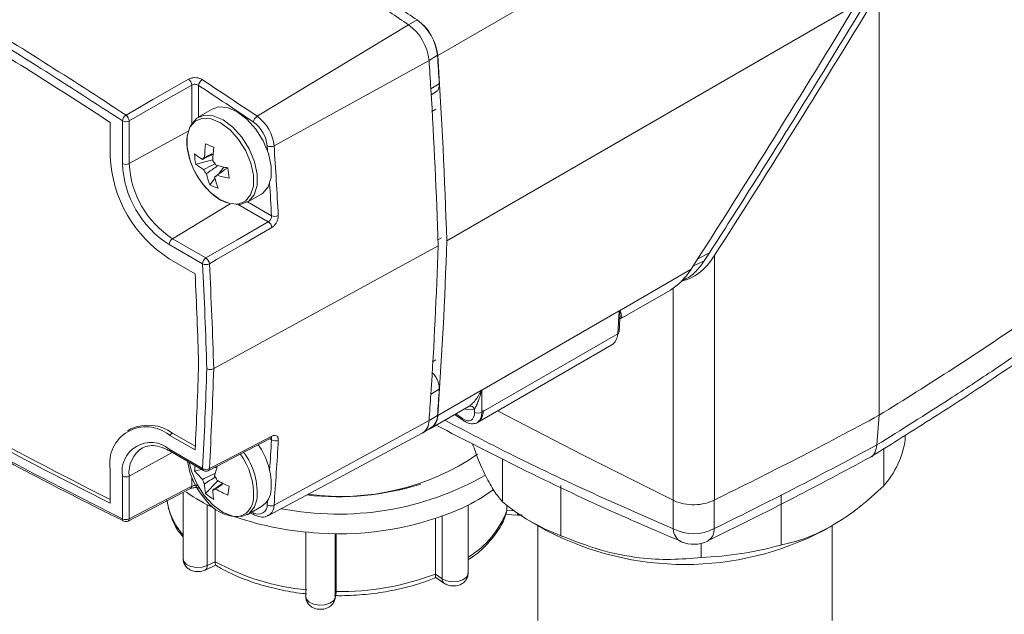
# Model space of a CAD drawing. Header units: millimetres. Extents: x -72 to 415, y 5 to 292.
# Tile 10 of 59: x 107 to 147, y 33 to 57. Entities that reach past the tile are written whole.
import ezdxf

# ---------------------------------------------------------------- set-up
doc = ezdxf.new("R2010")
doc.units = ezdxf.units.MM

msp = doc.modelspace()

# ---------------------------------------------------------------- linework, layer by layer
at = {"color": 8, "linetype": 'Continuous', "lineweight": 0}
for p, q in [((132.182, 60.169), (123.913, 55.395)), ((116.552, 52.916), (122.721, 56.647)), ((123.074, 56.841), (122.721, 56.647)), ((123.904, 55.4), (123.56, 55.191)), ((117.244, 51.715), (123.56, 55.191)), ((113.888, 54.188), (113.888, 52.605)), ((123.979, 54.24), (123.635, 54.031)), ((114.167, 52.885), (114.167, 54.171)), ((123.677, 53.113), (123.841, 53.208)), ((111.061, 52.724), (111.061, 50.985)), ((111.34, 50.983), (111.34, 52.722)), ((113.748, 52.302), (111.34, 50.983)), ((116.965, 51.704), (116.978, 51.514)), ((117.137, 48.861), (116.167, 49.421)), ((115.453, 49.35), (113.106, 47.925)), ((115.784, 49.32), (117.01, 48.612)), ((114.467, 47.139), (113.106, 47.925)), ((112.968, 47.682), (114.329, 46.897)), ((134.316, 46.798), (134.782, 47.016)), ((134.513, 47.102), (134.998, 47.354)), ((135.19, 37.272), (135.19, 47.225)), ((134.24, 46.676), (131.318, 44.99)), ((133.509, 45.902), (133.509, 37.271)), ((131.31, 44.988), (125.71, 41.755)), ((125.71, 41.748), (131.309, 44.981)), ((131.309, 44.981), (131.25, 44.048)), ((131.25, 44.048), (125.712, 40.851)), ((123.841, 42.986), (123.699, 42.901)), ((123.979, 41.794), (123.635, 41.584)), ((125.701, 41.747), (123.913, 40.715)), ((125.712, 40.851), (125.71, 41.748)), ((125.417, 40.987), (125.418, 40.858)), ((123.904, 40.721), (123.56, 40.511)), ((124.921, 40.594), (124.648, 40.781)), ((117.244, 37.065), (123.56, 40.511)), ((112.968, 39.922), (113.11, 40.004)), ((117.062, 39.767), (117.137, 39.724)), ((114.329, 38.563), (112.968, 39.348)), ((113.096, 39.207), (111.34, 38.245)), ((111.061, 38.247), (111.061, 36.508)), ((111.34, 36.506), (111.34, 38.245)), ((113.888, 38.199), (113.888, 37.831)), ((114.519, 37.081), (114.519, 34.602)), ((116.978, 37.255), (116.965, 37.08)), ((116.402, 36.753), (116.34, 36.783)), ((124.09, 36.606), (124.09, 34.064)), ((126.737, 36.848), (127.021, 36.832)), ((119.733, 35.905), (119.733, 33.298)), ((114.519, 34.602), (114.848, 34.758)), ((123.82, 34.254), (124.09, 34.064)), ((119.733, 33.298), (119.774, 33.543))]:
    msp.add_line(p, q, dxfattribs=at)
at = {"color": 7, "linetype": 'Continuous', "lineweight": 15}
for p, q in [((141.915, 40.729), (141.915, 58.021)), ((140.965, 57.473), (124.282, 47.842)), ((123.646, 53.793), (123.859, 53.925)), ((114.726, 53.208), (114.153, 52.878)), ((110.564, 51.272), (110.564, 52.665)), ((114.05, 50.969), (114.75, 51.141)), ((114.975, 50.56), (115.197, 50.842)), ((114.631, 50.122), (114.834, 50.38)), ((114.822, 50.434), (114.89, 50.481)), ((116.153, 49.413), (116.726, 49.744)), ((124.067, 47.966), (123.918, 47.879)), ((114.782, 42.627), (123.929, 47.638)), ((114.026, 46.498), (112.968, 47.108)), ((134.782, 47.016), (134.998, 47.354)), ((133.83, 46.198), (133.972, 46.264)), ((131.342, 44.646), (133.398, 45.833)), ((131.309, 44.122), (131.343, 44.664)), ((125.533, 40.437), (131.016, 43.602)), ((123.647, 40.204), (125.19, 41.094)), ((124.602, 40.755), (124.961, 40.509)), ((141.819, 39.516), (141.915, 40.729)), ((111.41, 40.172), (111.269, 40.091)), ((123.306, 40.007), (123.652, 40.222)), ((112.968, 39.922), (114.026, 39.312)), ((113.11, 40.004), (114.034, 39.471)), ((114.562, 38.467), (117.106, 39.79)), ((117.014, 36.638), (123.281, 39.993)), ((142.971, 39.911), (142.971, 39.737)), ((142.098, 37.854), (142.098, 39.363)), ((113.01, 39.257), (114.37, 38.471)), ((126.551, 37.196), (126.551, 38.946)), ((110.564, 37.141), (110.564, 38.534)), ((113.709, 38.853), (113.81, 38.414)), ((114.775, 38.578), (114.912, 38.598)), ((114.005, 38.467), (114.304, 38.51)), ((111.295, 36.412), (113.842, 37.738)), ((114.449, 37.541), (114.948, 38.06)), ((128.938, 37.86), (128.938, 35.818)), ((113.538, 37.579), (113.538, 34.87)), ((137.914, 37.48), (137.914, 35.439)), ((112.875, 37.263), (112.922, 37.017)), ((116.153, 36.675), (116.726, 37.006)), ((125.154, 34.284), (125.154, 37.064)), ((126.737, 37.045), (126.737, 36.848)), ((133.509, 37.271), (133.512, 37.269)), ((135.187, 37.271), (135.19, 37.272)), ((114.848, 36.91), (114.848, 34.758)), ((116.273, 36.744), (116.457, 36.654)), ((126.69, 36.682), (127.177, 36.655)), ((123.82, 36.512), (123.82, 34.254)), ((127.631, 36.443), (128.338, 36.034)), ((127.996, 36.232), (127.996, 32.359)), ((139.653, 36.034), (140.007, 36.239)), ((139.996, 32.359), (139.996, 36.232)), ((118.536, 35.968), (118.536, 33.332)), ((119.774, 35.905), (119.774, 33.543)), ((134.653, 34.934), (134.653, 35.503)), ((114.437, 34.419), (114.859, 34.62)), ((123.837, 34.117), (124.17, 33.883)), ((119.729, 33.254), (119.771, 33.502)), ((119.768, 33.503), (119.774, 33.543)), ((119.729, 33.254), (119.733, 33.298))]:
    msp.add_line(p, q, dxfattribs=at)
at = {"color": 8, "linetype": 'Continuous', "lineweight": 0, "flags": 128}
for points in [[(113.756, 54.427), (113.466, 54.26), (112.306, 53.592), (111.209, 52.961)], [(111.34, 52.722), (112.617, 53.457), (113.888, 54.188)], [(117.01, 48.612), (115.742, 47.878), (114.467, 47.139)], [(114.608, 46.905), (114.897, 47.072), (116.056, 47.743), (117.151, 48.378)], [(117.151, 39.874), (116.861, 39.723), (115.703, 39.121), (114.608, 38.551)], [(113.888, 37.831), (112.617, 37.17), (111.34, 36.506)], [(133.512, 37.269), (133.512, 36.329), (133.512, 36.104)], [(135.187, 36.105), (135.187, 36.331), (135.187, 37.271)], [(113.538, 34.87), (113.564, 34.769), (113.675, 34.65), (113.856, 34.564), (114.08, 34.525), (114.313, 34.538), (114.519, 34.602)], [(124.09, 34.064), (124.272, 33.978), (124.496, 33.939), (124.729, 33.953), (124.935, 34.016), (125.083, 34.121), (125.151, 34.25), (125.154, 34.284)], [(118.536, 33.332), (118.562, 33.231), (118.672, 33.112), (118.853, 33.026), (119.078, 32.987), (119.31, 33), (119.517, 33.064), (119.665, 33.169), (119.733, 33.298)]]:
    msp.add_lwpolyline(points, dxfattribs=at)
at = {"color": 7, "linetype": 'Continuous', "lineweight": 15, "flags": 128}
for points in [[(116.726, 49.744), (116.786, 49.783), (117.007, 50.044), (117.124, 50.421), (117.128, 50.884), (117.018, 51.394), (116.804, 51.911), (116.502, 52.393), (116.138, 52.801), (115.74, 53.101), (115.341, 53.27), (114.973, 53.293), (114.726, 53.208)], [(114.487, 49.98), (114.655, 49.81), (115.038, 49.52), (115.423, 49.357), (115.778, 49.335), (116.074, 49.454), (116.287, 49.706), (116.4, 50.069), (116.403, 50.515), (116.298, 51.008), (116.091, 51.506), (115.8, 51.971), (115.449, 52.364), (115.065, 52.654), (114.681, 52.816), (114.326, 52.839), (114.03, 52.72), (113.817, 52.468), (113.704, 52.104), (113.7, 51.658), (113.7, 51.658)], [(115.699, 49.324), (115.906, 49.329), (116.213, 49.452), (116.434, 49.713), (116.551, 50.09), (116.555, 50.553), (116.446, 51.063), (116.231, 51.581), (115.93, 52.063), (115.565, 52.47), (115.167, 52.771), (114.768, 52.939), (114.401, 52.963), (114.094, 52.839), (113.873, 52.578), (113.839, 52.507)], [(113.7, 51.658), (113.806, 51.166), (113.81, 51.152)], [(133.509, 37.271), (129.815, 39.111), (126.351, 40.909)], [(113.78, 38.812), (113.873, 38.454), (114.094, 37.938), (114.401, 37.46), (114.768, 37.058), (115.167, 36.767), (115.565, 36.608), (115.93, 36.594), (116.231, 36.728), (116.446, 36.998), (116.54, 37.285)]]:
    msp.add_lwpolyline(points, dxfattribs=at)
at = {"color": 8, "linetype": 'Continuous', "lineweight": 0}
for centre, radius, start, end in [((-17.287, -142.752), 234.126, 56.7131, 58.67815), ((113.564, 54.165), 0.325, 4.0506, 53.6762), ((114.494, 54.132), 0.329, 122.9628, 173.1007), ((-20.02, -149.509), 244.188, 55.99335, 56.62428), ((-20.052, -149.57), 243.978, 55.99335, 56.62428), ((111.388, 52.686), 0.328, 122.9796, 173.2293), ((111.203, 52.998), 0.309, 242.6784, 296.4556), ((111.016, 52.699), 0.325, 4.0505, 53.6886), ((116.733, 52.636), 0.334, 122.8539, 172.2568), ((115.599, 51.568), 1.372, 5.6953, 54.2006), ((115.565, 51.548), 1.687, 5.6953, 54.2006), ((117.092, 52.011), 0.333, 247.5533, 297.1171), ((-86.673, 37.939), 204.381, 3.06575, 3.86503), ((115.202, 51.174), 4.145, 182.6055, 237.3945), ((111.203, 51.259), 0.309, 242.6784, 296.4556), ((115.174, 51.157), 3.837, 182.6055, 237.3945), ((-85.464, 38.014), 202.892, 3.06452, 3.43513), ((116.828, 48.343), 0.325, 6.0867, 55.9532), ((117.268, 49.161), 0.327, 246.4922, 296.9792), ((113.277, 47.668), 0.309, 123.5404, 177.3258), ((114.637, 46.882), 0.309, 123.5404, 177.3258), ((114.285, 46.87), 0.325, 6.0718, 55.9535), ((114.46, 47.195), 0.326, 246.3399, 296.9591), ((-82.644, 36.741), 197.235, 1.71087, 2.9515), ((-82.562, 36.739), 197.432, 1.70916, 2.95151), ((131.482, 44.975), 0.172, 175.8271, 178.2517), ((131.524, 44.881), 0.232, 152.0824, 154.7853), ((-56.171, 47.883), 170.754, 356.87108, 358.23688), ((-56.071, 47.881), 170.934, 356.8711, 358.23873), ((125.954, 41.986), 0.348, 223.3382, 224.3606), ((125.882, 41.743), 0.172, 175.8271, 178.2517), ((125.245, 40.913), 0.187, 23.358, 110.5835), ((125.571, 41.099), 0.286, 237.5176, 299.5947), ((201.554, 218.03), 202.828, 241.34163, 243.50272), ((117.053, 39.872), 0.0977, 302.4499, 0.8425), ((112.224, 38.436), 1.178, 50.7967, 189.214), ((112.519, 38.398), 1.189, 122.5188, 187.4082), ((113.067, 39.338), 0.0989, 173.7941, 234.8937), ((-48.203, 49.157), 165.609, 356.31053, 356.7349), ((117.288, 39.975), 0.293, 239.0167, 295.9166), ((-46.898, 49.081), 164.581, 355.8131, 356.73653), ((113.652, 37.503), 2.755, 357.0321, 36.6682), ((113.856, 37.585), 2.7, 353.6165, 37.3262), ((114.427, 38.552), 0.0989, 173.7941, 234.8937), ((114.479, 38.815), 0.293, 239.1572, 295.9378), ((114.51, 38.55), 0.0978, 302.5613, 0.8608), ((111.203, 38.521), 0.309, 242.6784, 296.4556), ((113.786, 37.822), 0.102, 303.454, 4.9749), ((115.639, 37.351), 0.765, 274.905, 0.6337), ((115.765, 37.755), 2.937, 194.5516, 220.6806), ((116.601, 37.059), 0.365, 237.013, 3.31), ((117.118, 37.325), 0.289, 238.0491, 295.7691), ((116.75, 37.055), 0.494, 302.3239, 1.1444), ((116.514, 36.75), 0.111, 178.6241, 239.5156), ((123.245, 38.14), 3.722, 300.8427, 339.6952), ((127.326, 36.723), 0.164, 175.9003, 204.5757), ((111.203, 36.782), 0.309, 242.6784, 296.4556), ((111.17, 36.504), 0.109, 177.7554, 238.6616), ((111.242, 36.496), 0.0988, 302.3737, 5.9517), ((134.348, 37.701), 1.803, 242.3759, 297.7312), ((134.133, 36.118), 0.621, 181.3626, 241.9107), ((134.621, 36.081), 0.567, 301.9733, 2.4528), ((114.34, 34.573), 0.181, 302.1072, 9.3687), ((119.414, 42.956), 9.383, 240.8831, 264.9008), ((119.941, 44.455), 10.914, 269.1222, 290.8165), ((124.301, 34.048), 0.211, 175.7388, 231.6427)]:
    msp.add_arc(centre, radius, start, end, dxfattribs=at)
at = {"color": 7, "linetype": 'Continuous', "lineweight": 15}
for centre, radius, start, end in [((-14.835, -147.243), 245.953, 55.99423, 56.20714), ((-14.474, -147.038), 245.939, 55.99423, 56.20714), ((-17.36, -142.878), 233.992, 56.71325, 58.64911), ((121.524, 54.988), 2.046, 5.6953, 54.2006), ((121.878, 55.192), 2.046, 5.6953, 54.2006), ((121.889, 55.199), 2.025, 5.6953, 54.2006), ((-16.909, -142.507), 233.112, 56.85018, 58.63759), ((-81.688, 41.515), 206.061, 3.54053, 3.8637), ((-76.163, 41.843), 200.535, 1.71425, 3.87498), ((-82.046, 41.305), 206.075, 3.54053, 3.8637), ((-75.531, 41.68), 199.549, 1.71097, 3.54864), ((118.396, 51.266), 3.982, 172.3368, 180.3969), ((117.528, 58.61), 7.476, 245.6793, 248.4788), ((115.195, 52.73), 1.796, 228.5477, 241.0853), ((116.477, 51.442), 2.473, 181.3598, 191.0316), ((118.732, 51.124), 3.982, 172.3368, 180.3969), ((115.784, 51.51), 5.225, 182.6055, 237.3945), ((116.857, 52.129), 3.2, 197.7878, 222.2069), ((114.473, 51.087), 0.163, 111.572, 154.5216), ((114.183, 50.586), 0.762, 26.8041, 42.0272), ((115.24, 52.315), 1.796, 228.5477, 241.0853), ((115.052, 51.087), 0.762, 206.8041, 222.0272), ((116.895, 51.097), 2.466, 192.2038, 203.3034), ((116.075, 54.828), 4.082, 252.7464, 259.9942), ((121.75, 51.292), 6.403, 184.3303, 188.0612), ((114.762, 50.585), 0.163, 291.572, 334.5216), ((117.232, 50.955), 2.466, 192.2038, 203.3034), ((116.12, 54.414), 4.082, 252.7464, 259.9942), ((115.57, 51.875), 1.989, 241.8097, 252.3484), ((-44.22, 52.985), 168.581, 355.82585, 358.25167), ((-45.512, 52.822), 169.52, 356.19877, 358.24752), ((-82.028, 36.951), 196.286, 1.71395, 2.78787), ((53.226, 184.073), 168.562, 301.74565, 304.17151), ((131.214, 44.136), 0.0956, 292.3502, 351.7306), ((-56.545, 48.093), 170.796, 357.05306, 358.23134), ((-39.074, 52.657), 163.415, 355.81132, 356.18852), ((-39.429, 52.447), 163.426, 355.81132, 356.18852), ((123.349, 40.689), 0.565, 292.1436, 2.5981), ((123.292, 40.717), 0.612, 306.0697, 0.3673), ((125.023, 40.59), 0.102, 177.808, 232.3748), ((46.901, 217.314), 200.524, 296.12237, 298.28307), ((201.501, 218.343), 202.741, 241.38827, 243.35002), ((201.686, 218.506), 202.833, 241.3885, 243.30465), ((112.03, 38.772), 1.485, 50.7967, 189.214), ((112.114, 38.614), 1.71, 54.3824, 114.3071), ((122.975, 40.491), 0.585, 301.5522, 1.9161), ((139.345, 40.276), 3.667, 318.6596, 351.5435), ((114.285, 37.862), 2.847, 356.9977, 35.8397), ((119.99, 47.268), 9.847, 262.1687, 304.3146), ((115.935, 38.409), 1.93, 172.1556, 178.2763), ((118.664, 37.401), 3.938, 161.9048, 167.3321), ((116.857, 39.391), 3.2, 197.7878, 222.2069), ((115.982, 39.94), 2.465, 216.6974, 227.7978), ((114.47, 38.645), 0.2, 240.0027, 297.4754), ((114.184, 37.847), 0.762, 17.9731, 33.1957), ((119.851, 48.824), 12.128, 259.0069, 299.7174), ((115.051, 38.349), 0.762, 197.9731, 213.1957), ((116.21, 37.898), 1.797, 178.9188, 191.4556), ((116.924, 41.518), 3.982, 239.6049, 247.6647), ((122.803, 36.732), 7.475, 171.5247, 174.3251), ((119.864, 48.511), 11.106, 263.388, 287.5859), ((118.084, 43.959), 7.746, 235.3084, 245.0238), ((116.072, 39.406), 2.472, 228.9699, 238.6422), ((116.546, 37.651), 1.797, 178.9188, 191.4556), ((114.763, 37.848), 0.163, 265.4869, 308.4399), ((116.879, 41.155), 3.982, 239.6049, 247.6647), ((116.258, 37.74), 0.87, 302.5231, 358.2136), ((121.882, 43.506), 7.227, 294.9877, 306.5774), ((115.831, 38.288), 1.704, 217.9145, 265.7229), ((119.934, 48.229), 12.332, 266.016, 293.9227), ((131.912, 43.726), 8.448, 230.6121, 249.3933), ((119.679, 48.158), 12.246, 250.8297, 267.1839), ((111.203, 36.59), 0.2, 243.5145, 297.4882), ((133.996, 46.838), 12.195, 242.3585, 297.6415), ((134.348, 36.767), 1.3, 246.9544, 296.1617), ((134.088, 49.382), 14.459, 272.2397, 285.3464)]:
    msp.add_arc(centre, radius, start, end, dxfattribs=at)
for centre, major_axis, ratio, start_param, end_param in [((8.584, 146.133), (138.245, 239.434), 0.577335, 4.63146, 4.677523), ((7.634, 145.585), (138.245, 239.434), 0.577335, 4.63146, 4.677523), ((134.348, 47.882), (0.919, 1.592), 0.577335, 3.552904, 4.63146), ((133.398, 47.334), (0.919, 1.592), 0.577335, 3.92695, 4.63146), ((130.495, 44.456), (-0.535, 0.846), 0.633362, 3.115973, 3.866546)]:
    msp.add_ellipse(centre, major_axis=major_axis, ratio=ratio, start_param=start_param, end_param=end_param, dxfattribs=at)
at = {"color": 8, "linetype": 'Continuous', "lineweight": 0}
for centre, major_axis, ratio, start_param, end_param in [((124.728, 42.32), (-0.697, 1.329), 0.506008, 2.630089, 3.130786), ((124.901, 41.235), (-0.372, 0.709), 0.506008, 2.376868, 3.912757), ((125.054, 41.315), (-0.471, 0.883), 0.520363, 3.21437, 3.909447)]:
    msp.add_ellipse(centre, major_axis=major_axis, ratio=ratio, start_param=start_param, end_param=end_param, dxfattribs=at)
at = {"color": 7, "linetype": 'Continuous', "lineweight": 15}
for points, knots in [([(134.998, 47.354), (135.569, 48.247), (136.71, 50.035), (138.962, 53.621), (140.614, 56.332), (141.715, 58.137)], [0, 0, 0, 0, 0.250422, 0.500844, 1, 1, 1, 1]), ([(123.856, 53.93), (123.868, 53.936), (123.92, 53.96), (123.976, 54.06), (123.978, 54.181), (123.979, 54.24)], [0, 0, 0, 0, 0.131732, 0.575823, 1, 1, 1, 1]), ([(113.725, 52.19), (113.707, 52.104), (113.675, 51.941), (113.691, 51.754), (113.699, 51.666)], [0, 0, 0, 0, 0.528649, 1, 1, 1, 1]), ([(113.699, 51.666), (113.71, 51.584), (113.744, 51.349), (113.872, 50.943), (114.103, 50.476), (114.405, 50.051), (114.756, 49.703), (115.084, 49.468), (115.287, 49.406), (115.362, 49.383)], [0, 0, 0, 0, 0.08625, 0.249482, 0.412528, 0.5756, 0.739195, 0.903922, 1, 1, 1, 1]), ([(114.413, 51.239), (114.452, 51.257), (114.552, 51.304), (114.652, 51.351), (114.713, 51.379)], [0, 0, 0, 0, 0.389304, 1, 1, 1, 1]), ([(114.751, 51.369), (114.651, 51.319), (114.509, 51.249), (114.368, 51.178), (114.326, 51.157)], [0, 0, 0, 0, 0.705623, 1, 1, 1, 1]), ([(114.371, 50.743), (114.413, 50.764), (114.57, 50.842), (114.727, 50.921), (114.843, 50.978)], [0, 0, 0, 0, 0.264812, 1, 1, 1, 1]), ([(114.963, 50.906), (114.842, 50.822), (114.683, 50.711), (114.523, 50.602), (114.485, 50.576)], [0, 0, 0, 0, 0.761596, 1, 1, 1, 1]), ([(115.354, 50.814), (115.241, 50.738), (115.093, 50.638), (114.944, 50.539), (114.909, 50.515)], [0, 0, 0, 0, 0.763069, 1, 1, 1, 1]), ([(134.782, 47.016), (134.671, 46.869), (134.455, 46.583), (134.156, 46.332), (133.988, 46.277), (133.973, 46.271)], [0, 0, 0, 0, 0.486598, 0.951577, 1, 1, 1, 1]), ([(114.503, 42.63), (114.505, 42.628), (114.515, 42.623), (114.543, 42.61), (114.593, 42.597), (114.661, 42.594), (114.728, 42.603), (114.764, 42.619), (114.782, 42.627)], [0, 0, 0, 0, 0.034767, 0.127192, 0.345522, 0.563723, 0.78186, 1, 1, 1, 1]), ([(141.556, 39.023), (142.421, 39.561), (144.39, 40.785), (146.337, 42.073), (147.428, 42.817), (147.47, 42.846)], [0, 0, 0, 0, 0.429514, 0.977935, 1, 1, 1, 1]), ([(123.678, 42.478), (123.718, 42.438), (123.801, 42.355), (123.901, 42.178), (123.977, 41.979), (123.979, 41.855), (123.979, 41.794)], [0, 0, 0, 0, 0.219315, 0.452901, 0.732724, 1, 1, 1, 1]), ([(125.701, 41.747), (125.687, 41.73), (125.678, 41.71), (125.658, 41.672), (125.649, 41.654), (125.619, 41.599), (125.599, 41.564), (125.537, 41.46), (125.492, 41.395), (125.398, 41.277), (125.35, 41.224), (125.253, 41.135), (125.206, 41.101), (125.168, 41.082)], [0, 0, 0, 0, 0.0625, 0.0625, 0.125, 0.125, 0.25, 0.25, 0.5, 0.5, 0.75, 0.75, 1, 1, 1, 1]), ([(125.565, 40.468), (125.607, 40.503), (125.703, 40.582), (125.761, 40.754), (125.768, 40.884), (125.771, 40.938)], [0, 0, 0, 0, 0.316041, 0.709423, 1, 1, 1, 1]), ([(123.854, 40.323), (124.996, 39.731), (127.372, 38.5), (130.707, 36.924), (132.919, 35.978), (133.845, 35.582)], [0, 0, 0, 0, 0.349771, 0.727781, 1, 1, 1, 1]), ([(124.961, 40.509), (125.008, 40.48), (125.13, 40.405), (125.324, 40.369), (125.498, 40.397), (125.555, 40.457), (125.565, 40.468)], [0, 0, 0, 0, 0.237516, 0.6134, 0.930218, 1, 1, 1, 1]), ([(104.326, 39.956), (105.018, 39.581), (106.955, 38.531), (109.218, 37.36), (110.787, 36.574), (111.114, 36.411)], [0, 0, 0, 0, 0.305561, 0.855578, 1, 1, 1, 1]), ([(117.105, 39.789), (117.112, 39.792), (117.131, 39.802), (117.134, 39.801), (117.135, 39.801)], [0, 0, 0, 0, 0.390373, 1, 1, 1, 1]), ([(111.881, 39.4), (111.974, 39.437), (112.151, 39.507), (112.497, 39.479), (112.79, 39.378), (112.967, 39.28), (113.01, 39.257)], [0, 0, 0, 0, 0.316416, 0.600728, 0.90327, 1, 1, 1, 1]), ([(126.551, 37.196), (126.441, 37.331), (126.22, 37.601), (125.849, 38.276), (125.55, 38.937), (125.375, 39.456), (125.339, 39.565)], [0, 0, 0, 0, 0.277874, 0.560879, 0.907804, 1, 1, 1, 1]), ([(141.534, 39.011), (141.545, 39.014), (141.641, 39.038), (141.758, 39.203), (141.799, 39.412), (141.819, 39.516)], [0, 0, 0, 0, 0.065103, 0.532549, 1, 1, 1, 1]), ([(134.917, 35.603), (136.094, 36.185), (138.338, 37.296), (140.504, 38.457), (141.535, 39.009)], [0, 0, 0, 0, 0.52439, 1, 1, 1, 1]), ([(114.326, 38.114), (114.368, 38.134), (114.542, 38.217), (114.717, 38.3), (114.85, 38.363)], [0, 0, 0, 0, 0.238464, 1, 1, 1, 1]), ([(114.854, 38.222), (114.746, 38.151), (114.599, 38.054), (114.452, 37.957), (114.413, 37.932)], [0, 0, 0, 0, 0.735161, 1, 1, 1, 1]), ([(113.844, 37.738), (113.847, 37.739), (113.859, 37.747), (113.905, 37.763), (113.975, 37.777), (114.06, 37.781), (114.138, 37.773), (114.194, 37.758), (114.211, 37.749), (114.218, 37.746)], [0, 0, 0, 0, 0.041762, 0.195661, 0.36783, 0.552966, 0.745773, 0.907898, 1, 1, 1, 1]), ([(114.75, 37.685), (114.789, 37.711), (114.926, 37.801), (115.063, 37.892), (115.162, 37.957)], [0, 0, 0, 0, 0.283132, 1, 1, 1, 1]), ([(115.136, 37.91), (115.081, 37.871), (114.99, 37.808), (114.899, 37.745), (114.864, 37.72)], [0, 0, 0, 0, 0.61202, 1, 1, 1, 1]), ([(142.098, 37.854), (141.765, 37.551), (141.093, 36.938), (140.037, 36.223), (138.96, 35.695), (138.266, 35.525), (137.914, 35.439)], [0, 0, 0, 0, 0.243262, 0.492254, 0.742578, 1, 1, 1, 1]), ([(112.933, 36.954), (112.99, 36.771), (113.108, 36.395), (113.329, 35.998), (113.509, 35.798), (113.538, 35.765)], [0, 0, 0, 0, 0.441941, 0.908465, 1, 1, 1, 1]), ([(133.512, 37.269), (133.53, 37.26), (133.66, 37.195), (133.945, 37.103), (134.383, 37.065), (134.824, 37.115), (135.066, 37.219), (135.187, 37.271)], [0, 0, 0, 0, 0.036974, 0.277621, 0.518295, 0.759152, 1, 1, 1, 1]), ([(116.457, 36.654), (116.511, 36.633), (116.649, 36.577), (116.849, 36.561), (116.966, 36.626), (117.008, 36.65)], [0, 0, 0, 0, 0.287691, 0.74244, 1, 1, 1, 1]), ([(125.154, 34.832), (125.235, 34.885), (125.538, 35.081), (125.958, 35.481), (126.388, 36.022), (126.63, 36.463), (126.702, 36.721), (126.718, 36.777)], [0, 0, 0, 0, 0.1006007, 0.3767188, 0.651849, 0.9239644, 1, 1, 1, 1]), ([(127.177, 36.655), (127.234, 36.651), (127.298, 36.647), (127.355, 36.668), (127.36, 36.67)], [0, 0, 0, 0, 0.910814, 1, 1, 1, 1]), ([(134.653, 34.934), (134.244, 34.896), (133.42, 34.819), (132.034, 34.901), (130.51, 35.199), (129.468, 35.609), (128.938, 35.818)], [0, 0, 0, 0, 0.219332, 0.442715, 0.71655, 1, 1, 1, 1]), ([(113.54, 34.869), (113.546, 34.812), (113.556, 34.702), (113.643, 34.561), (113.765, 34.452), (113.928, 34.376), (114.134, 34.344), (114.314, 34.367), (114.411, 34.408), (114.437, 34.419)], [0, 0, 0, 0, 0.14293, 0.279139, 0.41248, 0.558917, 0.73201, 0.929265, 1, 1, 1, 1]), ([(114.848, 34.758), (114.848, 34.731), (114.849, 34.677), (114.852, 34.629), (114.855, 34.625), (114.857, 34.623)], [0, 0, 0, 0, 0.326508, 0.651699, 1, 1, 1, 1]), ([(114.857, 34.623), (114.906, 34.593), (115.18, 34.421), (115.743, 34.15), (116.568, 33.842), (117.461, 33.612), (118.135, 33.488), (118.508, 33.453), (118.562, 33.448)], [0, 0, 0, 0, 0.049572, 0.277917, 0.506138, 0.734052, 0.961649, 1, 1, 1, 1]), ([(119.71, 33.377), (119.766, 33.375), (120.145, 33.366), (120.848, 33.404), (121.798, 33.522), (122.711, 33.722), (123.392, 33.929), (123.751, 34.08), (123.845, 34.12)], [0, 0, 0, 0, 0.03838, 0.258767, 0.479386, 0.700242, 0.921487, 1, 1, 1, 1]), ([(123.84, 34.121), (123.836, 34.122), (123.829, 34.126), (123.822, 34.172), (123.821, 34.227), (123.82, 34.254)], [0, 0, 0, 0, 0.303578, 0.651086, 1, 1, 1, 1]), ([(124.17, 33.883), (124.225, 33.852), (124.339, 33.787), (124.554, 33.758), (124.773, 33.789), (124.96, 33.885), (125.086, 34.023), (125.151, 34.163), (125.147, 34.253), (125.146, 34.285)], [0, 0, 0, 0, 0.1489302, 0.3073715, 0.4893662, 0.6508618, 0.7909184, 0.926636, 1, 1, 1, 1]), ([(118.542, 33.409), (118.539, 33.347), (118.533, 33.229), (118.605, 33.071), (118.714, 32.95), (118.861, 32.861), (119.051, 32.811), (119.272, 32.817), (119.473, 32.888), (119.624, 33.011), (119.704, 33.141), (119.723, 33.226), (119.729, 33.254)], [0, 0, 0, 0, 0.104963, 0.200046, 0.289183, 0.383185, 0.492534, 0.619678, 0.744997, 0.851059, 0.951043, 1, 1, 1, 1])]:
    msp.add_open_spline(points, degree=3, knots=knots, dxfattribs=at)
at = {"color": 8, "linetype": 'Continuous', "lineweight": 0}
for points, knots in [([(113.756, 54.427), (113.776, 54.437), (113.83, 54.464), (113.94, 54.49), (114.076, 54.491), (114.21, 54.465), (114.28, 54.427), (114.314, 54.408)], [0, 0, 0, 0, 0.126355, 0.34408, 0.56238, 0.781179, 1, 1, 1, 1]), ([(113.888, 54.188), (113.898, 54.193), (113.925, 54.207), (113.98, 54.22), (114.048, 54.219), (114.115, 54.203), (114.149, 54.182), (114.167, 54.171)], [0, 0, 0, 0, 0.126162, 0.343432, 0.561446, 0.780428, 1, 1, 1, 1]), ([(117.01, 48.612), (117.026, 48.623), (117.059, 48.645), (117.1, 48.699), (117.128, 48.761), (117.139, 48.818), (117.138, 48.849), (117.137, 48.861)], [0, 0, 0, 0, 0.217394, 0.434754, 0.652366, 0.870722, 1, 1, 1, 1]), ([(117.416, 48.869), (117.416, 48.847), (117.416, 48.785), (117.389, 48.674), (117.33, 48.552), (117.248, 48.445), (117.183, 48.4), (117.151, 48.378)], [0, 0, 0, 0, 0.12888, 0.346936, 0.56467, 0.782361, 1, 1, 1, 1]), ([(131.309, 44.981), (131.31, 44.981), (131.31, 44.981), (131.31, 44.981), (131.311, 44.981), (131.311, 44.981), (131.311, 44.981), (131.312, 44.981), (131.313, 44.981), (131.313, 44.98), (131.313, 44.98), (131.313, 44.98), (131.314, 44.98)], [0, 0, 0, 0, 0.000001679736, 0.000001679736, 0.000001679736, 0.000003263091, 0.000003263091, 0.000003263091, 0.000006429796, 0.000006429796, 0.000006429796, 0.000007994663, 0.000007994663, 0.000007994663, 0.000007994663]), ([(131.318, 44.99), (131.317, 44.99), (131.316, 44.99), (131.314, 44.99), (131.313, 44.989), (131.311, 44.989), (131.31, 44.988)], [0, 0, 0, 0, 0.00000753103, 0.00000753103, 0.00000753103, 0.00001383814, 0.00001383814, 0.00001383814, 0.00001383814]), ([(131.314, 44.98), (131.315, 44.977), (131.318, 44.972), (131.341, 44.878), (131.357, 44.767), (131.341, 44.674), (131.339, 44.663)], [0, 0, 0, 0, 0.030868, 0.065135, 0.882447, 1, 1, 1, 1]), ([(131.342, 44.657), (131.355, 44.666), (131.421, 44.711), (131.42, 44.793), (131.388, 44.895), (131.353, 44.96), (131.328, 44.986), (131.322, 44.988), (131.318, 44.99)], [0, 0, 0, 0, 0.0947283, 0.501064, 0.7659976, 0.9583493, 0.9790756, 1, 1, 1, 1]), ([(147.727, 43.344), (147.355, 43.094), (146.38, 42.436), (144.426, 41.151), (142.808, 40.136), (141.819, 39.516)], [0, 0, 0, 0, 0.192976, 0.506744, 1, 1, 1, 1]), ([(125.417, 40.987), (125.442, 41.03), (125.469, 41.082), (125.523, 41.195), (125.549, 41.257), (125.598, 41.386), (125.621, 41.454), (125.653, 41.559), (125.663, 41.595), (125.678, 41.649), (125.683, 41.667), (125.69, 41.695), (125.693, 41.704), (125.698, 41.723), (125.7, 41.733), (125.705, 41.742)], [0, 0, 0, 0, 0.25, 0.25, 0.5, 0.5, 0.75, 0.75, 0.875, 0.875, 0.9375, 0.9375, 0.96875, 0.96875, 1, 1, 1, 1]), ([(125.71, 41.755), (125.708, 41.754), (125.707, 41.753), (125.705, 41.752), (125.704, 41.75), (125.702, 41.748), (125.701, 41.747)], [0, 0, 0, 0, 0.00000679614, 0.00000679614, 0.00000679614, 0.0000138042, 0.0000138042, 0.0000138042, 0.0000138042]), ([(125.705, 41.742), (125.706, 41.743), (125.706, 41.745), (125.707, 41.746), (125.708, 41.746), (125.708, 41.747), (125.709, 41.747), (125.709, 41.748), (125.709, 41.748), (125.71, 41.748)], [0, 0, 0, 0, 0.000004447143, 0.000004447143, 0.000004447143, 0.000006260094, 0.000006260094, 0.000006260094, 0.000007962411, 0.000007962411, 0.000007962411, 0.000007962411]), ([(133.512, 36.104), (133.504, 36.107), (132.334, 36.605), (130.023, 37.633), (126.922, 39.094), (125.009, 40.103), (124.206, 40.526)], [0, 0, 0, 0, 0.002532, 0.368528, 0.734729, 1, 1, 1, 1]), ([(117.137, 39.724), (117.138, 39.741), (117.139, 39.771), (117.126, 39.788), (117.12, 39.796)], [0, 0, 0, 0, 0.562016, 1, 1, 1, 1]), ([(117.151, 39.874), (117.17, 39.882), (117.221, 39.906), (117.298, 39.912), (117.368, 39.881), (117.412, 39.813), (117.415, 39.746), (117.416, 39.712)], [0, 0, 0, 0, 0.126555, 0.344326, 0.562578, 0.781273, 1, 1, 1, 1]), ([(141.819, 39.516), (140.605, 38.871), (138.427, 37.713), (136.181, 36.599), (135.187, 36.105)], [0, 0, 0, 0, 0.557262, 1, 1, 1, 1]), ([(114.167, 37.844), (114.157, 37.847), (114.13, 37.857), (114.076, 37.865), (114.008, 37.864), (113.941, 37.853), (113.906, 37.839), (113.888, 37.831)], [0, 0, 0, 0, 0.129795, 0.348233, 0.565735, 0.782868, 1, 1, 1, 1])]:
    msp.add_open_spline(points, degree=3, knots=knots, dxfattribs=at)

doc.saveas('drawing.dxf')
